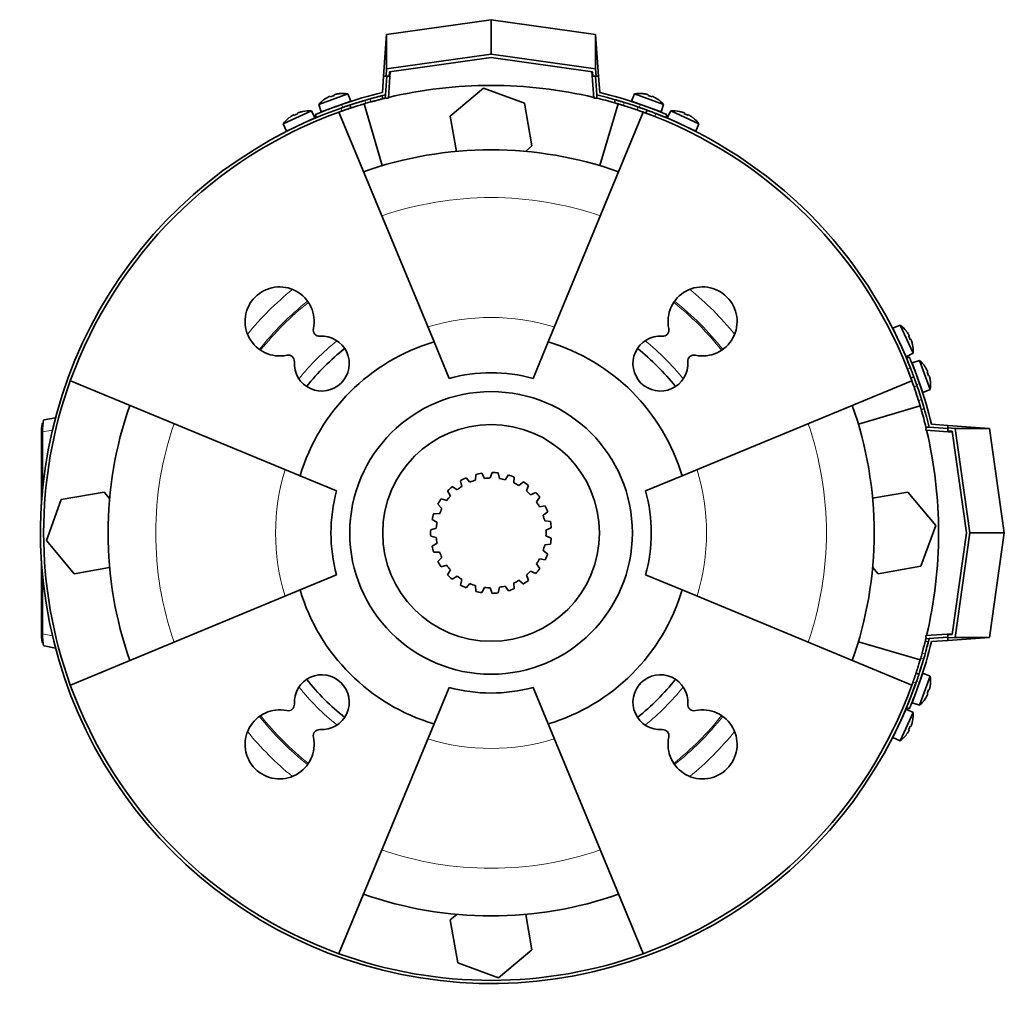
# Model space of a CAD drawing. Header units: millimetres. Extents: x 443 to 1328, y -1093 to 1340.
# Tile 27 of 28: x 443 to 757, y 1027 to 1340. Entities that reach past the tile are written whole.
import ezdxf

# ---------------------------------------------------------------- set-up
doc = ezdxf.new("R2010")
doc.units = ezdxf.units.MM
for name, color, linetype in [('LOW_334-1', 7, 'Continuous'), ('M5X8_UNI7687', 7, 'Continuous'), ('VSI184-254_GIUNT', 7, 'Continuous'), ('VSI344-454_FILTR', 7, 'Continuous'), ('VSI344-454_SUPPO', 7, 'Continuous'), ('VSI344-454_TERMI', 7, 'Continuous'), ('VSI344-454_TESTA', 7, 'Continuous')]:
    doc.layers.add(name, color=color, linetype=linetype)

# ---------------------------------------------------------------- blocks, each defined once
blk = doc.blocks.new('SE1')
at = {"layer": 'LOW_334-1', "color": 7, "linetype": 'Continuous', "lineweight": 35}
for p, q in [((560.47, 1315.34), (561.07, 1323.82)), ((625.3, 1323.82), (625.89, 1315.34)), ((559.54, 1316.41), (559.47, 1315.41)), ((559.47, 1315.41), (560.47, 1315.34)), ((625.89, 1315.34), (626.89, 1315.41)), ((626.89, 1315.41), (626.82, 1316.41)), ((731.69, 1210.62), (731.62, 1209.62)), ((732.68, 1210.55), (731.69, 1210.62)), ((731.62, 1209.62), (740.1, 1209.03)), ((740.1, 1144.79), (731.62, 1144.2)), ((731.62, 1144.2), (731.69, 1143.2)), ((731.69, 1143.2), (732.68, 1143.27))]:
    blk.add_line(p, q, dxfattribs=at)
at = {"layer": 'M5X8_UNI7687', "color": 7, "linetype": 'Continuous', "lineweight": 35}
for p, q in [((547.54, 1316.73), (538.27, 1313.36)), ((539.06, 1310.99), (548.46, 1314.41)), ((540.37, 1315.18), (540.35, 1315.2)), ((541.83, 1315.93), (541.91, 1315.75)), ((543.16, 1316.42), (543.21, 1316.22)), ((544.76, 1316.78), (544.76, 1316.81)), ((548.46, 1314.41), (547.54, 1316.73)), ((638.83, 1316.73), (637.91, 1314.41)), ((637.91, 1314.41), (647.3, 1310.99)), ((648.09, 1313.36), (638.83, 1316.73)), ((641.61, 1316.78), (641.6, 1316.81)), ((643.2, 1316.42), (643.15, 1316.22)), ((644.54, 1315.93), (644.45, 1315.75)), ((645.99, 1315.18), (646.02, 1315.2)), ((535.95, 1311.31), (527.01, 1307.15)), ((533.17, 1311.12), (533.18, 1311.15)), ((537.07, 1309.08), (535.95, 1311.31)), ((538.27, 1313.36), (539.06, 1310.99)), ((546.46, 1312.59), (546.46, 1312.59)), ((647.3, 1310.99), (648.09, 1313.36)), ((650.42, 1311.31), (649.3, 1309.08)), ((659.35, 1307.15), (650.42, 1311.31)), ((653.19, 1311.12), (653.19, 1311.15)), ((528, 1304.85), (537.07, 1309.08)), ((528.94, 1309.15), (528.92, 1309.16)), ((530.33, 1310.02), (530.43, 1309.84)), ((531.62, 1310.62), (531.68, 1310.43)), ((649.3, 1309.08), (658.36, 1304.85)), ((654.75, 1310.62), (654.68, 1310.43)), ((656.04, 1310.02), (655.93, 1309.84)), ((657.42, 1309.15), (657.44, 1309.16)), ((527.01, 1307.15), (528, 1304.85)), ((658.36, 1304.85), (659.35, 1307.15)), ((723.42, 1243.08), (721.12, 1242.09)), ((721.12, 1242.09), (725.35, 1233.02)), ((727.59, 1234.14), (723.42, 1243.08)), ((725.42, 1241.15), (725.43, 1241.17)), ((726.29, 1239.76), (726.12, 1239.66)), ((726.89, 1238.48), (726.7, 1238.41)), ((727.39, 1236.92), (727.42, 1236.91)), ((725.35, 1233.02), (727.59, 1234.14)), ((729.63, 1231.82), (727.26, 1231.03)), ((727.26, 1231.03), (730.68, 1221.63)), ((733, 1222.55), (729.63, 1231.82)), ((731.46, 1229.72), (731.47, 1229.74)), ((732.2, 1228.26), (732.02, 1228.18)), ((732.69, 1226.93), (732.49, 1226.88)), ((733.05, 1225.33), (733.08, 1225.33)), ((730.68, 1221.63), (733, 1222.55)), ((730.68, 1132.19), (727.26, 1122.79)), ((733, 1131.27), (730.68, 1132.19)), ((728.86, 1130.19), (728.86, 1130.19)), ((729.63, 1122), (733, 1131.27)), ((732.69, 1126.89), (732.49, 1126.94)), ((733.05, 1128.49), (733.08, 1128.49)), ((727.26, 1122.79), (729.63, 1122)), ((731.46, 1124.1), (731.47, 1124.08)), ((732.2, 1125.55), (732.02, 1125.64)), ((725.35, 1120.8), (721.12, 1111.73)), ((723.42, 1110.74), (727.59, 1119.68)), ((727.59, 1119.68), (725.35, 1120.8)), ((727.39, 1116.9), (727.42, 1116.91)), ((726.29, 1114.06), (726.12, 1114.16)), ((726.89, 1115.34), (726.7, 1115.41)), ((721.12, 1111.73), (723.42, 1110.74)), ((725.43, 1112.65), (725.42, 1112.67))]:
    blk.add_line(p, q, dxfattribs=at)
for centre, radius, start, end in [((545.88, 1306.87), 10, 123.5916, 139.5414), ((545.88, 1306.87), 10, 80.4586, 96.4084), ((640.48, 1306.87), 10, 83.5916, 99.5414), ((640.48, 1306.87), 10, 40.4586, 56.4084), ((535.16, 1301.35), 10, 85.4586, 101.4084), ((546.75, 1313.25), 0.5, 110, 129.2041), ((639.61, 1313.25), 0.5, 50.7959, 70), ((645.25, 1311.2), 0.5, 70, 89.4625), ((651.21, 1301.35), 10, 78.5916, 94.5414), ((535.16, 1301.35), 10, 128.5916, 144.5414), ((535.47, 1307.78), 0.5, 115, 134.2679), ((650.9, 1307.78), 0.5, 45.7321, 65), ((651.21, 1301.35), 10, 35.4586, 51.4084), ((530.03, 1305.24), 0.5, 95.7321, 115), ((656.33, 1305.24), 0.5, 65, 84.2679), ((717.62, 1234.94), 10, 38.5916, 54.5414), ((721.52, 1240.06), 0.5, 5.7321, 25), ((717.62, 1234.94), 10, 355.4586, 11.4084), ((724.05, 1234.63), 0.5, 25, 44.2679), ((723.14, 1224.21), 10, 33.5916, 49.5414), ((729.52, 1223.34), 0.5, 20, 39.2041), ((723.14, 1224.21), 10, 350.4586, 6.4084), ((729.52, 1130.48), 0.5, 320.7959, 340), ((723.14, 1129.61), 10, 353.5916, 9.5414), ((727.47, 1124.84), 0.5, 340, 359.4625), ((723.14, 1129.61), 10, 310.4586, 326.4084), ((717.62, 1118.88), 10, 348.5916, 4.5414), ((724.05, 1119.19), 0.5, 315.7321, 335), ((721.52, 1113.76), 0.5, 335, 354.2679), ((717.62, 1118.88), 10, 305.4586, 321.4084)]:
    blk.add_arc(centre, radius, start, end, dxfattribs=at)
for centre, major_axis, ratio, start_param, end_param in [((545.88, 1306.88), (-9.4, -3.42), 0.996195, 4.833518, 4.948078), ((545.12, 1308.94), (8.7, 3.17), 0.811251, 1.49595, 1.645642), ((545.88, 1306.88), (9.4, 3.42), 0.996195, 1.335108, 1.449667), ((640.49, 1306.88), (-9.4, 3.42), 0.996195, 4.833518, 4.948078), ((641.24, 1308.94), (8.7, -3.17), 0.811251, 1.49595, 1.645642), ((640.49, 1306.88), (9.4, -3.42), 0.996195, 1.335108, 1.449667), ((535.15, 1301.36), (9.06, 4.23), 0.996195, 1.335108, 1.449667), ((651.21, 1301.36), (-9.06, 4.23), 0.996195, 4.833518, 4.948078), ((535.15, 1301.36), (-9.06, -4.23), 0.996195, 4.833518, 4.948078), ((534.22, 1303.35), (8.39, 3.91), 0.811251, 1.49595, 1.645642), ((652.14, 1303.35), (8.39, -3.91), 0.811251, 1.49595, 1.645642), ((651.21, 1301.36), (9.06, -4.23), 0.996195, 1.335108, 1.449667), ((717.63, 1234.94), (-4.23, 9.06), 0.996195, 4.833518, 4.948078), ((719.62, 1235.87), (3.91, -8.39), 0.811251, 1.49595, 1.645642), ((717.63, 1234.94), (4.23, -9.06), 0.996195, 1.335108, 1.449667), ((723.15, 1224.22), (-3.42, 9.4), 0.996195, 4.833518, 4.948078), ((725.22, 1224.97), (3.17, -8.7), 0.811251, 1.49595, 1.645642), ((723.15, 1224.22), (3.42, -9.4), 0.996195, 1.335108, 1.449667), ((725.22, 1128.85), (-3.17, -8.7), 0.811251, 1.49595, 1.645642), ((723.15, 1129.6), (3.42, 9.4), 0.996195, 4.833518, 4.948078), ((723.15, 1129.6), (-3.42, -9.4), 0.996195, 1.335108, 1.449667), ((717.63, 1118.88), (4.23, 9.06), 0.996195, 4.833518, 4.948078), ((717.63, 1118.88), (-4.23, -9.06), 0.996195, 1.335108, 1.449667), ((719.62, 1117.95), (-3.91, -8.39), 0.811251, 1.49595, 1.645642)]:
    blk.add_ellipse(centre, major_axis=major_axis, ratio=ratio, start_param=start_param, end_param=end_param, dxfattribs=at)
for points in [[(541.83, 1315.93), (541.83, 1315.93), (541.82, 1315.94), (541.81, 1315.94), (541.8, 1315.94), (541.78, 1315.93), (541.76, 1315.93), (541.74, 1315.92), (541.71, 1315.91), (541.68, 1315.9), (541.64, 1315.89), (541.61, 1315.88), (541.57, 1315.86), (541.53, 1315.84), (541.49, 1315.82), (541.45, 1315.8), (541.41, 1315.78), (541.37, 1315.77), (541.36, 1315.76)], [(543.63, 1316.59), (543.61, 1316.58), (543.58, 1316.57), (543.53, 1316.56), (543.49, 1316.55), (543.45, 1316.54), (543.4, 1316.53), (543.36, 1316.51), (543.33, 1316.5), (543.29, 1316.49), (543.26, 1316.48), (543.23, 1316.47), (543.21, 1316.46), (543.19, 1316.45), (543.18, 1316.44), (543.17, 1316.43), (543.16, 1316.42), (543.16, 1316.42), (543.16, 1316.42)], [(643.2, 1316.42), (643.2, 1316.42), (643.2, 1316.42), (643.2, 1316.43), (643.19, 1316.44), (643.17, 1316.45), (643.15, 1316.46), (643.13, 1316.47), (643.1, 1316.48), (643.07, 1316.49), (643.04, 1316.5), (643, 1316.51), (642.96, 1316.53), (642.92, 1316.54), (642.88, 1316.55), (642.83, 1316.56), (642.78, 1316.57), (642.75, 1316.58), (642.73, 1316.59)], [(645, 1315.76), (644.99, 1315.77), (644.96, 1315.78), (644.92, 1315.8), (644.87, 1315.82), (644.83, 1315.84), (644.79, 1315.86), (644.76, 1315.88), (644.72, 1315.89), (644.68, 1315.9), (644.65, 1315.91), (644.62, 1315.92), (644.6, 1315.93), (644.58, 1315.93), (644.56, 1315.94), (644.55, 1315.94), (644.54, 1315.94), (644.54, 1315.93), (644.54, 1315.93)], [(532.07, 1310.83), (532.05, 1310.82), (532.02, 1310.81), (531.97, 1310.8), (531.93, 1310.78), (531.89, 1310.77), (531.85, 1310.75), (531.81, 1310.74), (531.77, 1310.72), (531.74, 1310.7), (531.71, 1310.69), (531.68, 1310.68), (531.66, 1310.66), (531.64, 1310.65), (531.63, 1310.64), (531.62, 1310.63), (531.61, 1310.63), (531.61, 1310.62), (531.62, 1310.62)], [(654.75, 1310.62), (654.75, 1310.62), (654.75, 1310.63), (654.74, 1310.63), (654.73, 1310.64), (654.72, 1310.65), (654.7, 1310.66), (654.68, 1310.68), (654.66, 1310.69), (654.63, 1310.7), (654.59, 1310.72), (654.55, 1310.74), (654.52, 1310.75), (654.48, 1310.77), (654.43, 1310.78), (654.39, 1310.8), (654.35, 1310.81), (654.31, 1310.82), (654.3, 1310.83)], [(530.33, 1310.02), (530.33, 1310.02), (530.32, 1310.02), (530.31, 1310.02), (530.3, 1310.02), (530.29, 1310.02), (530.27, 1310.01), (530.24, 1310.01), (530.21, 1309.99), (530.18, 1309.98), (530.15, 1309.96), (530.11, 1309.95), (530.08, 1309.93), (530.04, 1309.91), (530, 1309.88), (529.96, 1309.86), (529.92, 1309.84), (529.89, 1309.82), (529.88, 1309.81)], [(656.49, 1309.81), (656.47, 1309.82), (656.44, 1309.84), (656.4, 1309.86), (656.36, 1309.88), (656.32, 1309.91), (656.29, 1309.93), (656.25, 1309.95), (656.21, 1309.96), (656.18, 1309.98), (656.15, 1309.99), (656.12, 1310.01), (656.1, 1310.01), (656.08, 1310.02), (656.06, 1310.02), (656.05, 1310.02), (656.04, 1310.02), (656.04, 1310.02), (656.04, 1310.02)], [(726.29, 1239.76), (726.29, 1239.76), (726.3, 1239.77), (726.3, 1239.78), (726.3, 1239.79), (726.29, 1239.81), (726.29, 1239.83), (726.28, 1239.85), (726.27, 1239.88), (726.25, 1239.91), (726.24, 1239.94), (726.22, 1239.98), (726.2, 1240.01), (726.18, 1240.05), (726.16, 1240.09), (726.13, 1240.13), (726.11, 1240.17), (726.09, 1240.2), (726.08, 1240.21)], [(727.1, 1238.02), (727.1, 1238.04), (727.09, 1238.07), (727.07, 1238.12), (727.05, 1238.16), (727.04, 1238.2), (727.02, 1238.24), (727.01, 1238.28), (726.99, 1238.32), (726.98, 1238.35), (726.96, 1238.38), (726.95, 1238.41), (726.94, 1238.43), (726.92, 1238.45), (726.91, 1238.46), (726.91, 1238.47), (726.9, 1238.48), (726.89, 1238.48), (726.89, 1238.48)], [(732.2, 1228.26), (732.2, 1228.27), (732.21, 1228.27), (732.21, 1228.28), (732.21, 1228.29), (732.21, 1228.31), (732.2, 1228.33), (732.2, 1228.35), (732.19, 1228.38), (732.18, 1228.41), (732.16, 1228.45), (732.15, 1228.48), (732.13, 1228.52), (732.11, 1228.56), (732.1, 1228.6), (732.08, 1228.64), (732.06, 1228.69), (732.04, 1228.72), (732.03, 1228.73)], [(732.86, 1226.46), (732.85, 1226.48), (732.85, 1226.51), (732.83, 1226.56), (732.82, 1226.6), (732.81, 1226.65), (732.8, 1226.69), (732.79, 1226.73), (732.77, 1226.77), (732.76, 1226.8), (732.75, 1226.83), (732.74, 1226.86), (732.73, 1226.88), (732.72, 1226.9), (732.71, 1226.91), (732.7, 1226.92), (732.69, 1226.93), (732.69, 1226.93), (732.69, 1226.93)], [(732.69, 1126.89), (732.69, 1126.89), (732.69, 1126.89), (732.7, 1126.9), (732.71, 1126.91), (732.72, 1126.92), (732.73, 1126.94), (732.74, 1126.96), (732.75, 1126.99), (732.76, 1127.02), (732.77, 1127.05), (732.79, 1127.09), (732.8, 1127.13), (732.81, 1127.17), (732.82, 1127.22), (732.83, 1127.26), (732.85, 1127.31), (732.85, 1127.34), (732.86, 1127.36)], [(732.03, 1125.09), (732.04, 1125.1), (732.06, 1125.13), (732.08, 1125.18), (732.1, 1125.22), (732.11, 1125.26), (732.13, 1125.3), (732.15, 1125.34), (732.16, 1125.37), (732.18, 1125.41), (732.19, 1125.44), (732.2, 1125.47), (732.2, 1125.49), (732.21, 1125.51), (732.21, 1125.53), (732.21, 1125.54), (732.21, 1125.55), (732.2, 1125.55), (732.2, 1125.55)], [(726.08, 1113.6), (726.09, 1113.62), (726.11, 1113.65), (726.13, 1113.69), (726.16, 1113.73), (726.18, 1113.77), (726.2, 1113.81), (726.22, 1113.84), (726.24, 1113.88), (726.25, 1113.91), (726.27, 1113.94), (726.28, 1113.97), (726.29, 1113.99), (726.29, 1114.01), (726.3, 1114.03), (726.3, 1114.04), (726.3, 1114.05), (726.29, 1114.06), (726.29, 1114.06)], [(726.89, 1115.34), (726.89, 1115.34), (726.9, 1115.34), (726.91, 1115.35), (726.91, 1115.36), (726.92, 1115.37), (726.94, 1115.39), (726.95, 1115.41), (726.96, 1115.44), (726.98, 1115.47), (726.99, 1115.5), (727.01, 1115.54), (727.02, 1115.58), (727.04, 1115.62), (727.05, 1115.66), (727.07, 1115.7), (727.09, 1115.75), (727.1, 1115.78), (727.1, 1115.79)]]:
    blk.add_open_spline(points, degree=3, dxfattribs=at)
at = {"layer": 'VSI184-254_GIUNT', "color": 7, "linetype": 'Continuous', "lineweight": 35}
for p, q in [((588.3, 1195.53), (588.2, 1193.68)), ((591.07, 1194.28), (590.24, 1195.93)), ((593.51, 1196.16), (592.91, 1194.41)), ((595.84, 1194.21), (595.48, 1196.02)), ((598.69, 1195.36), (597.64, 1193.83)), ((582.35, 1190.66), (580.78, 1191.64)), ((583.46, 1193.52), (583.85, 1191.72)), ((586.46, 1193.07), (585.22, 1194.43)), ((600.41, 1192.85), (600.55, 1194.69)), ((603.46, 1193.19), (602.04, 1192)), ((604.44, 1190.31), (605.08, 1192.04)), ((579.34, 1190.28), (580.21, 1188.65)), ((607.47, 1189.81), (605.78, 1189.05)), ((576.24, 1186.05), (577.52, 1184.72)), ((579.05, 1187.23), (577.27, 1187.74)), ((607.64, 1186.78), (608.72, 1188.27)), ((610.42, 1185.48), (608.59, 1185.2)), ((576.79, 1183.03), (574.94, 1183.05)), ((609.76, 1182.51), (611.21, 1183.66)), ((574.4, 1181.14), (575.99, 1180.2)), ((612.09, 1180.51), (610.26, 1180.74)), ((575.74, 1178.38), (573.96, 1177.9)), ((573.96, 1175.92), (575.74, 1175.44)), ((610.66, 1177.83), (612.36, 1178.55)), ((612.36, 1175.27), (610.66, 1175.99)), ((575.99, 1173.62), (574.4, 1172.68)), ((610.26, 1173.08), (612.09, 1173.31)), ((574.94, 1170.77), (576.79, 1170.79)), ((611.21, 1170.16), (609.76, 1171.31)), ((577.52, 1169.1), (576.24, 1167.77)), ((577.27, 1166.07), (579.05, 1166.59)), ((608.72, 1165.55), (607.64, 1167.04)), ((608.59, 1168.61), (610.42, 1168.34)), ((580.21, 1165.17), (579.34, 1163.54)), ((605.08, 1161.78), (604.44, 1163.51)), ((605.78, 1164.77), (607.47, 1164.01)), ((580.78, 1162.18), (582.35, 1163.16)), ((583.85, 1162.1), (583.46, 1160.3)), ((585.22, 1159.39), (586.46, 1160.75)), ((600.55, 1159.13), (600.41, 1160.97)), ((602.04, 1161.82), (603.46, 1160.63)), ((588.2, 1160.14), (588.3, 1158.29)), ((590.24, 1157.89), (591.07, 1159.54)), ((592.91, 1159.41), (593.51, 1157.66)), ((595.48, 1157.8), (595.84, 1159.61)), ((597.64, 1159.99), (598.69, 1158.46))]:
    blk.add_line(p, q, dxfattribs=at)
blk.add_circle((593.18, 1176.91), 34.5, dxfattribs=at)
for radius, start, end in [(19.25, 98.79, 104.688), (19.25, 83.1378, 89.0358), (19.25, 67.4856, 73.3836), (19.25, 130.0944, 135.9924), (17.5, 122.2064, 128.2282), (19.25, 114.4422, 120.3402), (17.5, 106.5542, 112.576), (17.5, 90.902, 96.9238), (17.5, 75.2498, 81.2716), (17.5, 59.5976, 65.6194), (19.25, 51.8334, 57.7314), (17.5, 137.8586, 143.8804), (17.5, 43.9454, 49.9672), (19.25, 36.1812, 42.0792), (19.25, 145.7466, 151.6446), (17.5, 28.2932, 34.315), (19.25, 20.529, 26.427), (19.25, 161.3988, 167.2968), (17.5, 153.5108, 159.5326), (17.5, 12.641, 18.6628), (17.5, 169.163, 175.1848), (19.25, 4.8768, 10.7748), (19.25, 177.051, 182.949), (17.5, 356.9888, 3.0106), (17.5, 184.8152, 190.837), (17.5, 341.3366, 347.3584), (19.25, 349.2246, 355.1226), (19.25, 192.7032, 198.6012), (17.5, 200.4674, 206.4892), (19.25, 333.5724, 339.4704), (19.25, 208.3554, 214.2534), (17.5, 216.1196, 222.1414), (17.5, 325.6844, 331.7062), (19.25, 224.0076, 229.9056), (17.5, 310.0322, 316.054), (19.25, 317.9202, 323.8182), (17.5, 231.7718, 237.7936), (19.25, 239.6598, 245.5578), (17.5, 247.424, 253.4458), (17.5, 294.38, 300.4018), (19.25, 302.268, 308.166), (19.25, 255.312, 261.21), (17.5, 263.0762, 269.098), (19.25, 270.9642, 276.8622), (17.5, 278.7284, 284.7496), (19.25, 286.6158, 292.5138)]:
    blk.add_arc((593.18, 1176.91), radius, start, end, dxfattribs=at)
at = {"layer": 'VSI344-454_FILTR', "color": 4, "linetype": 'Continuous', "lineweight": 9}
for p, q in [((553.02, 1314.67), (553.33, 1313.72)), ((554.84, 1314.15), (554.6, 1315.13)), ((635.61, 1313.99), (635.34, 1313.03)), ((545.72, 1311.27), (545.4, 1312.22)), ((639.68, 1311.61), (640.02, 1312.55)), ((645.65, 1310.47), (645.31, 1309.53)), ((725.81, 1229.04), (726.74, 1229.38)), ((728.82, 1223.75), (727.88, 1223.41)), ((729.3, 1219.06), (730.27, 1219.34)), ((731.4, 1138.33), (730.43, 1138.57)), ((730, 1137.06), (730.95, 1136.75)), ((728.49, 1129.13), (727.54, 1129.44))]:
    blk.add_line(p, q, dxfattribs=at)
at = {"layer": 'VSI344-454_FILTR', "color": 7, "linetype": 'Continuous', "lineweight": 35}
for p, q in [((558.71, 1315.18), (558.47, 1316.15)), ((632.74, 1314.85), (632.46, 1313.89)), ((548.56, 1312.24), (548.24, 1313.19)), ((642.85, 1311.54), (642.5, 1310.6)), ((726.87, 1226.23), (727.81, 1226.58)), ((730.16, 1216.19), (731.12, 1216.46)), ((732.42, 1142.19), (731.45, 1142.44)), ((729.46, 1131.97), (728.51, 1132.28))]:
    blk.add_line(p, q, dxfattribs=at)
for radius, start, end in [(142.5, 105.6085, 106.2392), (143.5, 109.4479, 340.5521), (142.5, 109.4563, 109.8856), (142.5, 70.9563, 72.7937), (143.5, 21.4479, 68.5521), (142.5, 160.1144, 199.8856), (142.5, 17.2063, 19.0437), (142.5, 343.7608, 344.3915), (142.5, 340.1144, 340.5437), (142.5, 250.1144, 289.8856)]:
    blk.add_arc((593.18, 1176.91), radius, start, end, dxfattribs=at)
for points, knots in [([(548.24, 1313.19), (548.24, 1313.19), (548.25, 1313.19), (548.26, 1313.2), (548.28, 1313.2), (548.31, 1313.21), (548.35, 1313.23), (548.4, 1313.24), (548.46, 1313.26), (548.53, 1313.29), (548.69, 1313.34), (549.02, 1313.44), (549.61, 1313.64), (550.34, 1313.87), (551.01, 1314.07), (551.54, 1314.23), (551.9, 1314.34), (552.27, 1314.45), (552.64, 1314.56), (552.89, 1314.64), (553.02, 1314.67)], [0, 0, 0, 0, 0.027983, 0.05579, 0.083473, 0.111087, 0.138684, 0.166318, 0.194043, 0.221912, 0.249977, 0.374927, 0.499719, 0.624594, 0.749762, 0.800184, 0.850106, 0.899841, 0.949701, 1, 1, 1, 1]), ([(554.6, 1315.13), (554.66, 1315.14), (554.79, 1315.18), (554.98, 1315.23), (555.17, 1315.28), (555.35, 1315.33), (555.53, 1315.38), (555.72, 1315.43), (555.9, 1315.48), (556.25, 1315.58), (556.76, 1315.71), (557.35, 1315.86), (557.83, 1315.99), (558.13, 1316.06), (558.31, 1316.11), (558.4, 1316.13), (558.46, 1316.14), (558.46, 1316.15), (558.47, 1316.15)], [0, 0, 0, 0, 0.031592, 0.062927, 0.094082, 0.125133, 0.156157, 0.187231, 0.218434, 0.24984, 0.375694, 0.49976, 0.623965, 0.750126, 0.812727, 0.874827, 0.937046, 1, 1, 1, 1]), ([(558.71, 1315.18), (558.71, 1315.18), (558.71, 1315.18), (558.69, 1315.17), (558.67, 1315.17), (558.64, 1315.16), (558.59, 1315.15), (558.54, 1315.14), (558.48, 1315.12), (558.34, 1315.09), (558.07, 1315.02), (557.59, 1314.89), (557, 1314.74), (556.44, 1314.59), (555.96, 1314.46), (555.59, 1314.36), (555.22, 1314.26), (554.97, 1314.19), (554.84, 1314.15)], [0, 0, 0, 0, 0.031603, 0.06295, 0.094114, 0.125174, 0.156207, 0.187289, 0.2185, 0.249914, 0.37603, 0.500271, 0.624311, 0.750212, 0.812795, 0.874875, 0.937072, 1, 1, 1, 1]), ([(635.34, 1313.03), (635.28, 1313.05), (635.17, 1313.08), (635.01, 1313.13), (634.85, 1313.18), (634.7, 1313.23), (634.54, 1313.28), (634.39, 1313.32), (634.11, 1313.41), (633.73, 1313.52), (633.29, 1313.65), (632.93, 1313.75), (632.71, 1313.82), (632.58, 1313.86), (632.51, 1313.88), (632.47, 1313.89), (632.46, 1313.89), (632.46, 1313.89)], [0, 0, 0, 0, 0.036074, 0.071827, 0.107372, 0.142823, 0.178296, 0.213907, 0.249769, 0.37568, 0.49974, 0.623937, 0.750153, 0.812742, 0.874833, 0.937047, 1, 1, 1, 1]), ([(632.74, 1314.85), (632.74, 1314.85), (632.74, 1314.85), (632.75, 1314.85), (632.77, 1314.84), (632.81, 1314.83), (632.85, 1314.82), (632.9, 1314.8), (633, 1314.77), (633.21, 1314.72), (633.57, 1314.61), (634.01, 1314.48), (634.42, 1314.36), (634.78, 1314.25), (635.05, 1314.17), (635.33, 1314.08), (635.52, 1314.02), (635.61, 1313.99)], [0, 0, 0, 0, 0.036092, 0.07186, 0.10742, 0.142884, 0.178369, 0.213992, 0.249865, 0.376032, 0.500265, 0.624304, 0.750267, 0.812832, 0.874898, 0.937082, 1, 1, 1, 1]), ([(545.4, 1312.22), (545.46, 1312.24), (545.56, 1312.28), (545.72, 1312.33), (545.88, 1312.39), (546.03, 1312.44), (546.19, 1312.5), (546.34, 1312.55), (546.61, 1312.64), (546.99, 1312.77), (547.42, 1312.92), (547.78, 1313.04), (548, 1313.11), (548.12, 1313.15), (548.19, 1313.18), (548.23, 1313.19), (548.24, 1313.19), (548.24, 1313.19)], [0, 0, 0, 0, 0.036074, 0.071835, 0.107394, 0.142867, 0.178369, 0.214015, 0.24992, 0.375515, 0.499618, 0.623903, 0.749864, 0.812552, 0.874725, 0.937001, 1, 1, 1, 1]), ([(548.56, 1312.24), (548.55, 1312.24), (548.55, 1312.24), (548.54, 1312.24), (548.52, 1312.23), (548.49, 1312.22), (548.45, 1312.21), (548.4, 1312.19), (548.29, 1312.15), (548.09, 1312.09), (547.73, 1311.97), (547.3, 1311.82), (546.89, 1311.68), (546.54, 1311.56), (546.27, 1311.47), (546, 1311.37), (545.81, 1311.31), (545.72, 1311.27)], [0, 0, 0, 0, 0.03611, 0.071905, 0.107497, 0.143003, 0.178538, 0.214218, 0.250157, 0.376062, 0.500392, 0.624478, 0.750119, 0.812755, 0.874869, 0.937079, 1, 1, 1, 1]), ([(553.33, 1313.72), (553.26, 1313.7), (553.12, 1313.66), (552.91, 1313.6), (552.7, 1313.54), (552.5, 1313.48), (552.29, 1313.42), (552.09, 1313.36), (551.89, 1313.3), (551.69, 1313.24), (551.27, 1313.11), (550.65, 1312.92), (549.93, 1312.69), (549.33, 1312.49), (548.98, 1312.38), (548.78, 1312.32), (548.68, 1312.28), (548.61, 1312.26), (548.56, 1312.24), (548.56, 1312.24), (548.56, 1312.24)], [0, 0, 0, 0, 0.028015, 0.055853, 0.083568, 0.111211, 0.138838, 0.166503, 0.194258, 0.222157, 0.250253, 0.375393, 0.500268, 0.625041, 0.750017, 0.800385, 0.850255, 0.899939, 0.94975, 1, 1, 1, 1]), ([(642.5, 1310.6), (642.5, 1310.6), (642.5, 1310.6), (642.49, 1310.61), (642.47, 1310.62), (642.43, 1310.63), (642.4, 1310.64), (642.35, 1310.66), (642.24, 1310.7), (642.04, 1310.77), (641.69, 1310.9), (641.26, 1311.05), (640.85, 1311.2), (640.5, 1311.32), (640.23, 1311.42), (639.96, 1311.51), (639.77, 1311.58), (639.68, 1311.61)], [0, 0, 0, 0, 0.036048, 0.071793, 0.107348, 0.142827, 0.178345, 0.214016, 0.249954, 0.375229, 0.499698, 0.624316, 0.749897, 0.812621, 0.874803, 0.937057, 1, 1, 1, 1]), ([(640.02, 1312.55), (640.08, 1312.53), (640.18, 1312.49), (640.34, 1312.44), (640.5, 1312.38), (640.65, 1312.33), (640.81, 1312.28), (640.96, 1312.22), (641.23, 1312.13), (641.61, 1311.99), (642.04, 1311.84), (642.39, 1311.71), (642.61, 1311.63), (642.73, 1311.58), (642.8, 1311.56), (642.84, 1311.54), (642.85, 1311.54), (642.85, 1311.54)], [0, 0, 0, 0, 0.036087, 0.071867, 0.107452, 0.142957, 0.178497, 0.214187, 0.25014, 0.375681, 0.50031, 0.624737, 0.750064, 0.812751, 0.874892, 0.937105, 1, 1, 1, 1]), ([(642.85, 1311.54), (642.85, 1311.54), (642.85, 1311.54), (642.87, 1311.53), (642.89, 1311.53), (642.92, 1311.51), (642.96, 1311.5), (643.01, 1311.48), (643.11, 1311.44), (643.31, 1311.37), (643.66, 1311.24), (644.09, 1311.08), (644.5, 1310.92), (644.84, 1310.79), (645.11, 1310.69), (645.38, 1310.58), (645.56, 1310.51), (645.65, 1310.47)], [0, 0, 0, 0, 0.036092, 0.07186, 0.10742, 0.142884, 0.178369, 0.213992, 0.249865, 0.376032, 0.500265, 0.624304, 0.750267, 0.812832, 0.874898, 0.937082, 1, 1, 1, 1]), ([(645.31, 1309.53), (645.25, 1309.55), (645.15, 1309.6), (644.99, 1309.66), (644.84, 1309.72), (644.69, 1309.78), (644.53, 1309.84), (644.39, 1309.89), (644.12, 1310), (643.74, 1310.14), (643.31, 1310.3), (642.96, 1310.43), (642.75, 1310.51), (642.62, 1310.56), (642.55, 1310.58), (642.51, 1310.6), (642.51, 1310.6), (642.5, 1310.6)], [0, 0, 0, 0, 0.036074, 0.071827, 0.107372, 0.142823, 0.178296, 0.213907, 0.249769, 0.37568, 0.49974, 0.623937, 0.750153, 0.812742, 0.874833, 0.937047, 1, 1, 1, 1]), ([(726.74, 1229.38), (726.76, 1229.33), (726.81, 1229.22), (726.87, 1229.07), (726.93, 1228.91), (726.99, 1228.76), (727.05, 1228.61), (727.1, 1228.46), (727.21, 1228.19), (727.35, 1227.82), (727.51, 1227.39), (727.64, 1227.04), (727.72, 1226.82), (727.77, 1226.69), (727.79, 1226.63), (727.81, 1226.59), (727.81, 1226.58), (727.81, 1226.58)], [0, 0, 0, 0, 0.036074, 0.071827, 0.107372, 0.142823, 0.178296, 0.213907, 0.249769, 0.375679, 0.49974, 0.623937, 0.750153, 0.812742, 0.874833, 0.937047, 1, 1, 1, 1]), ([(726.87, 1226.23), (726.87, 1226.23), (726.87, 1226.23), (726.87, 1226.25), (726.86, 1226.27), (726.85, 1226.3), (726.83, 1226.34), (726.82, 1226.39), (726.78, 1226.49), (726.7, 1226.69), (726.57, 1227.04), (726.41, 1227.47), (726.26, 1227.88), (726.12, 1228.22), (726.02, 1228.49), (725.91, 1228.76), (725.84, 1228.94), (725.81, 1229.04)], [0, 0, 0, 0, 0.036092, 0.07186, 0.10742, 0.142884, 0.178369, 0.213991, 0.249865, 0.376032, 0.500265, 0.624303, 0.750267, 0.812832, 0.874898, 0.937082, 1, 1, 1, 1]), ([(727.88, 1223.41), (727.86, 1223.46), (727.83, 1223.57), (727.77, 1223.73), (727.72, 1223.88), (727.66, 1224.04), (727.61, 1224.19), (727.56, 1224.34), (727.46, 1224.61), (727.33, 1224.99), (727.17, 1225.42), (727.04, 1225.77), (726.96, 1225.99), (726.92, 1226.12), (726.89, 1226.18), (726.88, 1226.22), (726.87, 1226.23), (726.87, 1226.23)], [0, 0, 0, 0, 0.036087, 0.071867, 0.107452, 0.142957, 0.178497, 0.214187, 0.25014, 0.375682, 0.50031, 0.624737, 0.750064, 0.812751, 0.874892, 0.937105, 1, 1, 1, 1]), ([(727.81, 1226.58), (727.81, 1226.58), (727.81, 1226.58), (727.82, 1226.56), (727.83, 1226.54), (727.84, 1226.51), (727.85, 1226.47), (727.87, 1226.42), (727.91, 1226.32), (727.98, 1226.12), (728.11, 1225.77), (728.26, 1225.34), (728.41, 1224.92), (728.53, 1224.58), (728.63, 1224.31), (728.72, 1224.03), (728.79, 1223.85), (728.82, 1223.75)], [0, 0, 0, 0, 0.036048, 0.071793, 0.107348, 0.142827, 0.178345, 0.214016, 0.249955, 0.375229, 0.499698, 0.624316, 0.749898, 0.812622, 0.874803, 0.937058, 1, 1, 1, 1]), ([(730.16, 1216.19), (730.16, 1216.19), (730.16, 1216.19), (730.16, 1216.2), (730.15, 1216.23), (730.14, 1216.26), (730.13, 1216.3), (730.12, 1216.35), (730.08, 1216.46), (730.03, 1216.66), (729.92, 1217.02), (729.79, 1217.46), (729.67, 1217.88), (729.56, 1218.23), (729.48, 1218.5), (729.39, 1218.78), (729.33, 1218.97), (729.3, 1219.06)], [0, 0, 0, 0, 0.036092, 0.07186, 0.10742, 0.142884, 0.178369, 0.213991, 0.249865, 0.376032, 0.500265, 0.624303, 0.750267, 0.812832, 0.874898, 0.937082, 1, 1, 1, 1]), ([(730.27, 1219.34), (730.28, 1219.28), (730.32, 1219.18), (730.37, 1219.02), (730.41, 1218.86), (730.46, 1218.7), (730.51, 1218.55), (730.55, 1218.39), (730.64, 1218.12), (730.75, 1217.73), (730.88, 1217.29), (730.99, 1216.93), (731.05, 1216.71), (731.09, 1216.58), (731.11, 1216.51), (731.12, 1216.47), (731.12, 1216.47), (731.12, 1216.46)], [0, 0, 0, 0, 0.036074, 0.071827, 0.107372, 0.142823, 0.178296, 0.213907, 0.249769, 0.375679, 0.49974, 0.623937, 0.750153, 0.812742, 0.874833, 0.937047, 1, 1, 1, 1]), ([(730.43, 1138.57), (730.44, 1138.63), (730.48, 1138.76), (730.53, 1138.95), (730.58, 1139.14), (730.63, 1139.32), (730.68, 1139.5), (730.73, 1139.69), (730.78, 1139.87), (730.88, 1140.22), (731.01, 1140.73), (731.17, 1141.32), (731.29, 1141.8), (731.37, 1142.1), (731.41, 1142.28), (731.43, 1142.37), (731.45, 1142.43), (731.45, 1142.43), (731.45, 1142.44)], [0, 0, 0, 0, 0.031592, 0.062927, 0.094083, 0.125133, 0.156157, 0.187232, 0.218434, 0.249841, 0.375694, 0.49976, 0.623965, 0.750126, 0.812727, 0.874827, 0.937046, 1, 1, 1, 1]), ([(732.42, 1142.19), (732.42, 1142.19), (732.42, 1142.19), (732.41, 1142.18), (732.41, 1142.15), (732.4, 1142.12), (732.39, 1142.08), (732.38, 1142.03), (732.36, 1141.97), (732.33, 1141.83), (732.26, 1141.56), (732.14, 1141.08), (731.98, 1140.49), (731.83, 1139.92), (731.71, 1139.45), (731.61, 1139.08), (731.5, 1138.71), (731.43, 1138.45), (731.4, 1138.33)], [0, 0, 0, 0, 0.031603, 0.06295, 0.094114, 0.125174, 0.156207, 0.18729, 0.2185, 0.249914, 0.376031, 0.500271, 0.624311, 0.750213, 0.812795, 0.874875, 0.937072, 1, 1, 1, 1]), ([(728.51, 1132.28), (728.51, 1132.28), (728.51, 1132.29), (728.52, 1132.3), (728.53, 1132.32), (728.54, 1132.35), (728.55, 1132.39), (728.57, 1132.44), (728.59, 1132.5), (728.61, 1132.57), (728.66, 1132.73), (728.77, 1133.06), (728.96, 1133.65), (729.19, 1134.38), (729.39, 1135.05), (729.56, 1135.58), (729.67, 1135.94), (729.78, 1136.31), (729.89, 1136.68), (729.96, 1136.93), (730, 1137.06)], [0, 0, 0, 0, 0.027983, 0.05579, 0.083473, 0.111087, 0.138683, 0.166317, 0.194043, 0.221912, 0.249977, 0.374927, 0.499718, 0.624593, 0.749761, 0.800183, 0.850106, 0.89984, 0.949701, 1, 1, 1, 1]), ([(730.95, 1136.75), (730.93, 1136.68), (730.89, 1136.54), (730.82, 1136.33), (730.76, 1136.12), (730.7, 1135.91), (730.64, 1135.71), (730.58, 1135.51), (730.52, 1135.31), (730.46, 1135.11), (730.33, 1134.69), (730.14, 1134.07), (729.91, 1133.34), (729.72, 1132.74), (729.6, 1132.39), (729.54, 1132.2), (729.5, 1132.1), (729.48, 1132.02), (729.47, 1131.98), (729.46, 1131.97), (729.46, 1131.97)], [0, 0, 0, 0, 0.028015, 0.055853, 0.083567, 0.111211, 0.138838, 0.166502, 0.194257, 0.222156, 0.250252, 0.375392, 0.500268, 0.62504, 0.750017, 0.800385, 0.850255, 0.899939, 0.94975, 1, 1, 1, 1]), ([(727.54, 1129.44), (727.56, 1129.5), (727.6, 1129.6), (727.66, 1129.76), (727.71, 1129.92), (727.77, 1130.07), (727.82, 1130.23), (727.87, 1130.38), (727.96, 1130.65), (728.09, 1131.03), (728.24, 1131.46), (728.36, 1131.82), (728.43, 1132.04), (728.47, 1132.17), (728.5, 1132.23), (728.51, 1132.28), (728.51, 1132.28), (728.51, 1132.28)], [0, 0, 0, 0, 0.036074, 0.071835, 0.107394, 0.142867, 0.178369, 0.214016, 0.24992, 0.375515, 0.499619, 0.623903, 0.749864, 0.812553, 0.874725, 0.937001, 1, 1, 1, 1]), ([(729.46, 1131.97), (729.46, 1131.97), (729.46, 1131.97), (729.46, 1131.95), (729.45, 1131.93), (729.44, 1131.9), (729.43, 1131.86), (729.41, 1131.81), (729.38, 1131.71), (729.31, 1131.51), (729.19, 1131.15), (729.04, 1130.72), (728.9, 1130.3), (728.78, 1129.95), (728.69, 1129.68), (728.59, 1129.41), (728.53, 1129.22), (728.49, 1129.13)], [0, 0, 0, 0, 0.03611, 0.071905, 0.107497, 0.143003, 0.178538, 0.214218, 0.250157, 0.376062, 0.500393, 0.624478, 0.750119, 0.812755, 0.87487, 0.93708, 1, 1, 1, 1])]:
    blk.add_open_spline(points, degree=3, knots=knots, dxfattribs=at)
at = {"layer": 'VSI344-454_SUPPO', "color": 7, "linetype": 'Continuous', "lineweight": 35}
for p, q in [((580.16, 1309.65), (590.78, 1318.56)), ((590.78, 1318.56), (603.8, 1313.82)), ((558.58, 1315.15), (558.58, 1315.15)), ((544.71, 1310.91), (575.01, 1237.76)), ((558.53, 1293.89), (552.71, 1313.54)), ((603.8, 1313.82), (606.2, 1300.17)), ((641.65, 1310.91), (611.35, 1237.76)), ((627.83, 1293.89), (633.65, 1313.54)), ((582.14, 1298.41), (580.16, 1309.65)), ((606.2, 1300.17), (604.11, 1298.42)), ((579.83, 1226.13), (575.01, 1237.76)), ((606.53, 1226.13), (611.35, 1237.76)), ((459.18, 1225.38), (532.34, 1195.08)), ((727.18, 1225.38), (654.03, 1195.08)), ((710.16, 1211.56), (729.81, 1217.38)), ((543.96, 1190.26), (532.34, 1195.08)), ((642.4, 1190.26), (654.03, 1195.08)), ((456.27, 1187.52), (469.92, 1189.93)), ((469.92, 1189.93), (471.67, 1187.84)), ((714.68, 1187.95), (725.92, 1189.93)), ((725.92, 1189.93), (734.83, 1179.32)), ((451.54, 1174.5), (456.27, 1187.52)), ((734.83, 1179.32), (730.09, 1166.3)), ((460.44, 1163.89), (451.54, 1174.5)), ((471.68, 1165.87), (460.44, 1163.89)), ((543.96, 1163.56), (532.34, 1158.74)), ((642.4, 1163.56), (654.03, 1158.74)), ((716.44, 1163.89), (714.69, 1165.98)), ((730.09, 1166.3), (716.44, 1163.89)), ((459.18, 1128.44), (532.34, 1158.74)), ((727.18, 1128.44), (654.03, 1158.74)), ((729.81, 1136.44), (710.16, 1142.26)), ((731.42, 1142.31), (731.42, 1142.31)), ((579.83, 1127.69), (575.01, 1116.06)), ((606.53, 1127.69), (611.35, 1116.06)), ((544.71, 1042.91), (575.01, 1116.06)), ((641.65, 1042.91), (611.35, 1116.06)), ((580.16, 1053.65), (582.25, 1055.4)), ((582.57, 1040), (580.16, 1053.65)), ((604.22, 1055.41), (606.2, 1044.17)), ((606.2, 1044.17), (595.59, 1035.26)), ((595.59, 1035.26), (582.57, 1040))]:
    blk.add_line(p, q, dxfattribs=at)
for centre, radius, start, end in [((593.18, 1176.91), 142.5, 90, 103.2623), ((593.18, 1176.91), 142.5, 76.7377, 90), ((593.18, 1176.91), 142.5, 103.6185, 104.0511), ((593.18, 1176.91), 142.5, 74, 76.3815), ((593.18, 1176.91), 142.5, 109.8856, 160.1144), ((593.18, 1176.91), 142.5, 70.1144, 73.5), ((593.18, 1176.91), 142.5, 19.8856, 70.1144), ((593.18, 1176.91), 122, 70.5541, 109.4459), ((525.83, 1244.26), 11, 347.9714, 282.0286), ((660.53, 1244.26), 11, 257.9714, 192.0286), ((538.54, 1241.55), 2, 167.9714, 273.8428), ((647.82, 1241.55), 2, 266.1572, 12.0286), ((539.26, 1230.83), 8.75, 176.1572, 93.8428), ((647.1, 1230.83), 8.75, 86.1572, 3.8428), ((593.18, 1176.91), 63.5, 106.6248, 163.3752), ((593.18, 1176.91), 75, 128.4349, 141.5651), ((593.18, 1176.91), 63.5, 16.6248, 73.3752), ((593.18, 1176.91), 75, 38.4349, 51.5651), ((528.54, 1231.55), 2, 356.1572, 102.0286), ((657.82, 1231.55), 2, 77.9714, 183.8428), ((593.18, 1176.91), 51, 74.8223, 105.1777), ((593.18, 1176.91), 142.5, 16.5, 19.8856), ((593.18, 1176.91), 45, 90, 270), ((593.18, 1176.91), 45, 270, 90), ((593.18, 1176.91), 122, 160.5541, 199.4459), ((593.18, 1176.91), 122, 340.5541, 19.4459), ((593.18, 1176.91), 142.5, 13.6185, 16), ((593.18, 1176.91), 142.5, 346.7377, 13.2623), ((593.18, 1176.91), 51, 164.8223, 195.1777), ((593.18, 1176.91), 51, 344.8223, 15.1777), ((593.18, 1176.91), 63.5, 196.6248, 253.3752), ((593.18, 1176.91), 63.5, 286.6248, 343.3752), ((593.18, 1176.91), 142.5, 345.9489, 346.3815), ((539.26, 1122.99), 8.75, 266.1572, 183.8428), ((593.18, 1176.91), 75, 218.4349, 231.5651), ((647.1, 1122.99), 8.75, 356.1572, 273.8428), ((593.18, 1176.91), 75, 308.4349, 321.5651), ((593.18, 1176.91), 142.5, 199.8856, 250.1144), ((593.18, 1176.91), 51, 254.8223, 285.1777), ((593.18, 1176.91), 142.5, 289.8856, 340.1144), ((525.83, 1109.56), 11, 77.9714, 12.0286), ((528.54, 1122.27), 2, 257.9714, 3.8428), ((660.53, 1109.56), 11, 167.9714, 102.0286), ((657.82, 1122.27), 2, 176.1572, 282.0286), ((538.54, 1112.27), 2, 86.1572, 192.0286), ((647.82, 1112.27), 2, 347.9714, 93.8428), ((593.18, 1176.91), 122, 250.5541, 289.4459)]:
    blk.add_arc(centre, radius, start, end, dxfattribs=at)
at = {"layer": 'VSI344-454_SUPPO', "color": 4, "linetype": 'Continuous', "lineweight": 9}
for radius, start, end in [(106.8, 70.9891, 109.0109), (100.1, 129.2029, 140.7971), (100.1, 39.2029, 50.7971), (94.12, 128.3751, 141.6249), (93.66, 128.3936, 141.6064), (93.66, 38.3936, 51.6064), (94.12, 38.3751, 51.6249), (68.63, 72.935, 107.065), (78.44, 128.7211, 141.2789), (78.44, 38.7211, 51.2789), (106.8, 160.9891, 199.0109), (106.8, 340.9891, 19.0109), (68.63, 162.935, 197.065), (68.63, 342.935, 17.065), (78.44, 218.7211, 231.2789), (78.44, 308.7211, 321.2789), (94.12, 218.3751, 231.6249), (93.66, 218.3936, 231.6064), (93.66, 308.3936, 321.6064), (94.12, 308.3751, 321.6249), (100.1, 219.2029, 230.7971), (100.1, 309.2029, 320.7971), (68.63, 252.935, 287.065), (106.8, 250.9891, 289.0109)]:
    blk.add_arc((593.18, 1176.91), radius, start, end, dxfattribs=at)
at = {"layer": 'VSI344-454_TERMI', "color": 7, "linetype": 'Continuous', "lineweight": 35}
for p, q in [((559.89, 1335.68), (593.18, 1340.36)), ((593.18, 1340.36), (626.47, 1335.68)), ((593.18, 1340.36), (593.18, 1329.35)), ((558.96, 1322.34), (559.89, 1335.68)), ((559.89, 1335.68), (559.89, 1324.67)), ((626.47, 1335.68), (627.41, 1322.34)), ((626.47, 1335.68), (626.47, 1324.67)), ((593.18, 1329.35), (559.89, 1324.67)), ((560.83, 1323.79), (593.18, 1328.34)), ((626.47, 1324.67), (593.18, 1329.35)), ((593.18, 1328.34), (625.53, 1323.79)), ((559.89, 1324.67), (559.73, 1322.34)), ((560.73, 1322.34), (560.83, 1323.79)), ((625.53, 1323.79), (625.63, 1322.34)), ((626.64, 1322.34), (626.47, 1324.67)), ((558.6, 1317.21), (558.96, 1322.34)), ((559.73, 1322.34), (558.96, 1322.34)), ((559.54, 1316.41), (559.96, 1322.34)), ((560.73, 1322.34), (559.73, 1322.34)), ((626.64, 1322.34), (625.63, 1322.34)), ((626.82, 1316.41), (626.4, 1322.34)), ((626.64, 1322.34), (627.41, 1322.34)), ((627.77, 1317.21), (627.41, 1322.34)), ((537.18, 1310.12), (537.57, 1309.2)), ((648.79, 1309.2), (649.18, 1310.12)), ((726.39, 1232.91), (725.47, 1232.52)), ((732.68, 1210.55), (738.61, 1210.13)), ((733.48, 1211.49), (738.61, 1211.13)), ((738.61, 1211.13), (751.95, 1210.2)), ((738.61, 1210.37), (738.61, 1211.13)), ((738.61, 1209.36), (738.61, 1210.37)), ((740.94, 1210.2), (738.61, 1210.37)), ((738.61, 1209.36), (740.06, 1209.26)), ((740.06, 1209.26), (744.61, 1176.91)), ((745.62, 1176.91), (740.94, 1210.2)), ((751.95, 1210.2), (740.94, 1210.2)), ((751.95, 1210.2), (756.63, 1176.91)), ((744.61, 1176.91), (740.06, 1144.56)), ((740.94, 1143.62), (745.62, 1176.91)), ((756.63, 1176.91), (745.62, 1176.91)), ((756.63, 1176.91), (751.95, 1143.62)), ((740.06, 1144.56), (738.61, 1144.46)), ((732.68, 1143.27), (738.61, 1143.69)), ((733.48, 1142.33), (738.61, 1142.68)), ((738.61, 1143.45), (738.61, 1144.46)), ((751.95, 1143.62), (738.61, 1142.68)), ((738.61, 1143.45), (740.94, 1143.62)), ((738.61, 1143.45), (738.61, 1142.68)), ((751.95, 1143.62), (740.94, 1143.62)), ((725.47, 1121.3), (726.39, 1120.91))]:
    blk.add_line(p, q, dxfattribs=at)
at = {"layer": 'VSI344-454_TERMI', "color": 4, "linetype": 'Continuous', "lineweight": 9}
for p, q in [((545.59, 1313.35), (545.98, 1312.42)), ((640.39, 1312.42), (640.78, 1313.35)), ((729.62, 1224.5), (728.69, 1224.12)), ((728.69, 1129.7), (729.62, 1129.32))]:
    blk.add_line(p, q, dxfattribs=at)
at = {"layer": 'VSI344-454_TERMI', "color": 7, "linetype": 'Continuous', "lineweight": 35}
for radius, start, end in [(144.5, 103.8472, 109.2308), (144.5, 70.7692, 76.1528), (143.5, 103.5565, 108.1739), (143.5, 70.7941, 76.4435), (143.5, 13.5565, 19.2059), (144.5, 13.8472, 19.2308), (144.5, 340.7692, 346.1528), (143.5, 342.0175, 346.4435)]:
    blk.add_arc((593.18, 1176.91), radius, start, end, dxfattribs=at)
for points, knots in [([(537.18, 1310.12), (537.18, 1310.12), (537.18, 1310.12), (537.2, 1310.12), (537.22, 1310.13), (537.25, 1310.15), (537.29, 1310.16), (537.34, 1310.18), (537.4, 1310.21), (537.46, 1310.23), (537.54, 1310.27), (537.62, 1310.3), (537.71, 1310.34), (537.88, 1310.41), (538.15, 1310.52), (538.57, 1310.69), (539.06, 1310.89), (539.61, 1311.11), (540.22, 1311.36), (540.89, 1311.62), (541.59, 1311.89), (542.26, 1312.14), (542.86, 1312.37), (543.39, 1312.56), (543.93, 1312.76), (544.48, 1312.95), (545.03, 1313.15), (545.4, 1313.28), (545.59, 1313.35)], [0, 0, 0, 0, 0.020995, 0.041891, 0.062709, 0.083472, 0.104202, 0.124923, 0.145657, 0.166425, 0.187252, 0.208159, 0.229169, 0.250303, 0.312364, 0.374597, 0.437423, 0.499974, 0.562512, 0.625346, 0.687554, 0.749624, 0.791753, 0.833484, 0.874994, 0.916463, 0.958072, 1, 1, 1, 1]), ([(545.98, 1312.42), (545.88, 1312.39), (545.7, 1312.33), (545.47, 1312.25), (545.35, 1312.2), (545.31, 1312.19)], [0, 0, 0, 0, 0.0210165, 0.04193145, 0.04971661, 0.04971661, 0.04971661, 0.04971661]), ([(643.61, 1311.26), (643.45, 1311.32), (643.11, 1311.45), (642.58, 1311.64), (642.04, 1311.83), (641.5, 1312.03), (640.95, 1312.23), (640.57, 1312.36), (640.39, 1312.42)], [0.7513347, 0.7513347, 0.7513347, 0.7513347, 0.7917512, 0.8334823, 0.8749925, 0.916462, 0.9580715, 1, 1, 1, 1]), ([(640.78, 1313.35), (640.87, 1313.31), (641.06, 1313.25), (641.34, 1313.15), (641.61, 1313.05), (641.89, 1312.95), (642.16, 1312.86), (642.43, 1312.76), (642.7, 1312.66), (642.97, 1312.56), (643.23, 1312.46), (643.5, 1312.37), (643.76, 1312.27), (644.19, 1312.11), (644.77, 1311.89), (645.48, 1311.62), (646.14, 1311.36), (646.75, 1311.11), (647.3, 1310.89), (647.79, 1310.69), (648.21, 1310.52), (648.52, 1310.39), (648.75, 1310.3), (648.91, 1310.23), (649.03, 1310.18), (649.12, 1310.14), (649.17, 1310.12), (649.18, 1310.12), (649.18, 1310.12)], [0, 0, 0, 0, 0.021016, 0.041931, 0.062766, 0.083544, 0.104287, 0.125018, 0.14576, 0.166534, 0.187364, 0.208272, 0.22928, 0.250409, 0.312471, 0.374687, 0.437512, 0.500059, 0.562597, 0.625436, 0.687652, 0.74973, 0.791863, 0.833589, 0.875085, 0.916531, 0.95811, 1, 1, 1, 1]), ([(537.86, 1309.32), (537.86, 1309.32), (537.81, 1309.3), (537.72, 1309.26), (537.63, 1309.22), (537.58, 1309.2), (537.57, 1309.2), (537.57, 1309.2)], [0.8306178, 0.8306178, 0.8306178, 0.8306178, 0.8335888, 0.8750846, 0.9165311, 0.9581098, 1, 1, 1, 1]), ([(648.79, 1309.2), (648.79, 1309.2), (648.79, 1309.2), (648.78, 1309.2), (648.76, 1309.21), (648.73, 1309.22), (648.69, 1309.24), (648.64, 1309.26), (648.58, 1309.29), (648.51, 1309.31), (648.44, 1309.34), (648.36, 1309.38), (648.26, 1309.42), (648.1, 1309.49), (647.83, 1309.6), (647.4, 1309.77), (646.92, 1309.97), (646.36, 1310.19), (645.83, 1310.4), (645.47, 1310.54), (645.33, 1310.6)], [0, 0, 0, 0, 0.0209951, 0.0418907, 0.0627088, 0.0834719, 0.1042025, 0.1249232, 0.1456567, 0.1664256, 0.1872525, 0.2081597, 0.2291692, 0.2503029, 0.3123639, 0.3745967, 0.4374228, 0.4999731, 0.562511, 0.6021197, 0.6021197, 0.6021197, 0.6021197]), ([(726.27, 1230.57), (726.26, 1230.59), (726.18, 1230.79), (726.04, 1231.13), (725.87, 1231.55), (725.74, 1231.86), (725.65, 1232.09), (725.58, 1232.25), (725.53, 1232.37), (725.49, 1232.46), (725.47, 1232.51), (725.47, 1232.52), (725.47, 1232.52)], [0.555527, 0.555527, 0.555527, 0.555527, 0.5625971, 0.6254363, 0.6876521, 0.7497301, 0.7918632, 0.8335888, 0.8750846, 0.9165311, 0.9581098, 1, 1, 1, 1]), ([(726.39, 1232.91), (726.39, 1232.91), (726.39, 1232.91), (726.4, 1232.89), (726.41, 1232.87), (726.42, 1232.84), (726.43, 1232.8), (726.46, 1232.75), (726.48, 1232.7), (726.51, 1232.63), (726.54, 1232.55), (726.57, 1232.47), (726.61, 1232.38), (726.68, 1232.21), (726.79, 1231.94), (726.97, 1231.52), (727.16, 1231.03), (727.39, 1230.48), (727.63, 1229.87), (727.89, 1229.2), (728.16, 1228.5), (728.41, 1227.83), (728.64, 1227.23), (728.83, 1226.7), (729.03, 1226.16), (729.23, 1225.62), (729.42, 1225.06), (729.55, 1224.69), (729.62, 1224.5)], [0, 0, 0, 0, 0.020995, 0.041891, 0.062709, 0.083472, 0.104202, 0.124923, 0.145657, 0.166425, 0.187252, 0.208159, 0.229169, 0.250303, 0.312364, 0.374597, 0.437423, 0.499974, 0.562512, 0.625346, 0.687554, 0.749624, 0.791753, 0.833484, 0.874994, 0.916463, 0.958072, 1, 1, 1, 1]), ([(726.87, 1229.06), (726.82, 1229.2), (726.72, 1229.45), (726.62, 1229.69), (726.58, 1229.8)], [0.39785617, 0.39785617, 0.39785617, 0.39785617, 0.43751334, 0.47026836, 0.47026836, 0.47026836, 0.47026836]), ([(728.69, 1224.12), (728.66, 1224.21), (728.6, 1224.4), (728.5, 1224.68), (728.4, 1224.95), (728.3, 1225.23), (728.2, 1225.5), (728.11, 1225.77), (728.01, 1226.04), (727.91, 1226.31), (727.81, 1226.58), (727.72, 1226.84), (727.62, 1227.09), (727.56, 1227.26), (727.53, 1227.34)], [0, 0, 0, 0, 0.0210165, 0.0419314, 0.0627669, 0.0835451, 0.1042885, 0.1250197, 0.1457614, 0.1665361, 0.1873662, 0.2082742, 0.2292819, 0.2487397, 0.2487397, 0.2487397, 0.2487397]), ([(725.47, 1121.3), (725.47, 1121.3), (725.47, 1121.3), (725.47, 1121.31), (725.48, 1121.34), (725.5, 1121.37), (725.51, 1121.41), (725.53, 1121.45), (725.56, 1121.51), (725.58, 1121.58), (725.62, 1121.65), (725.65, 1121.74), (725.69, 1121.83), (725.76, 1122), (725.87, 1122.27), (726.04, 1122.69), (726.24, 1123.18), (726.46, 1123.73), (726.71, 1124.34), (726.97, 1125), (727.24, 1125.71), (727.49, 1126.37), (727.71, 1126.98), (727.91, 1127.51), (728.11, 1128.05), (728.3, 1128.59), (728.5, 1129.15), (728.63, 1129.52), (728.69, 1129.7)], [0, 0, 0, 0, 0.020995, 0.041891, 0.062709, 0.083472, 0.104202, 0.124923, 0.145657, 0.166426, 0.187253, 0.20816, 0.229169, 0.250303, 0.312364, 0.374597, 0.437423, 0.499973, 0.562511, 0.625344, 0.687552, 0.749622, 0.791751, 0.833482, 0.874992, 0.916462, 0.958072, 1, 1, 1, 1]), ([(729.62, 1129.32), (729.59, 1129.22), (729.52, 1129.04), (729.42, 1128.76), (729.32, 1128.48), (729.23, 1128.2), (729.13, 1127.93), (729.03, 1127.66), (728.93, 1127.39), (728.83, 1127.12), (728.74, 1126.86), (728.64, 1126.59), (728.54, 1126.33), (728.38, 1125.9), (728.16, 1125.32), (727.89, 1124.61), (727.63, 1123.95), (727.39, 1123.34), (727.16, 1122.79), (726.97, 1122.3), (726.79, 1121.88), (726.66, 1121.57), (726.57, 1121.34), (726.5, 1121.19), (726.45, 1121.06), (726.42, 1120.97), (726.39, 1120.92), (726.39, 1120.91), (726.39, 1120.91)], [0, 0, 0, 0, 0.021016, 0.041931, 0.062766, 0.083544, 0.104287, 0.125018, 0.14576, 0.166534, 0.187364, 0.208272, 0.22928, 0.250409, 0.312471, 0.374687, 0.437512, 0.500059, 0.562597, 0.625436, 0.687652, 0.74973, 0.791863, 0.833589, 0.875085, 0.916531, 0.95811, 1, 1, 1, 1])]:
    blk.add_open_spline(points, degree=3, knots=knots, dxfattribs=at)
at = {"layer": 'VSI344-454_TESTA', "color": 7, "linetype": 'Continuous', "lineweight": 35}
for p, q in [((454.45, 1213.59), (450.8, 1212.91)), ((450.32, 1211.91), (450.48, 1211.91)), ((450.45, 1211.63), (450.48, 1211.91)), ((449.95, 1185.7), (449.95, 1208.91)), ((450.33, 1190.5), (450.33, 1209.09)), ((449.95, 1144.91), (449.95, 1168.12)), ((450.33, 1144.73), (450.33, 1163.32)), ((450.48, 1141.91), (450.32, 1141.91)), ((450.48, 1141.91), (450.45, 1142.19)), ((450.8, 1140.91), (454.45, 1140.23))]:
    blk.add_line(p, q, dxfattribs=at)
at = {"layer": 'VSI344-454_TESTA', "color": 4, "linetype": 'Continuous', "lineweight": 9}
for p, q in [((450.33, 1208.91), (449.95, 1208.91)), ((450.33, 1209.09), (453.47, 1209.67)), ((449.95, 1144.91), (450.33, 1144.91)), ((453.47, 1144.15), (450.33, 1144.73))]:
    blk.add_line(p, q, dxfattribs=at)
at = {"layer": 'VSI344-454_TESTA', "color": 7, "linetype": 'Continuous', "lineweight": 35}
for centre, start_param, end_param in [((450.32, 1208.91), 3.141593, 4.712389), ((450.32, 1144.91), 4.712389, 6.283185)]:
    blk.add_ellipse(centre, major_axis=(0, -3), ratio=0.121869, start_param=start_param, end_param=end_param, dxfattribs=at)
for points in [[(450.33, 1209.09), (450.33, 1210.59), (450.45, 1211.63)], [(450.48, 1211.91), (450.62, 1212.91), (450.81, 1212.91)], [(450.45, 1142.18), (450.33, 1143.23), (450.33, 1144.73)], [(450.81, 1140.91), (450.62, 1140.91), (450.48, 1141.91)]]:
    blk.add_open_spline(points, degree=2, dxfattribs=at)

msp = doc.modelspace()

# ---------------------------------------------------------------- block references
msp.add_blockref('SE1', (0, 0))

doc.saveas('drawing.dxf')
